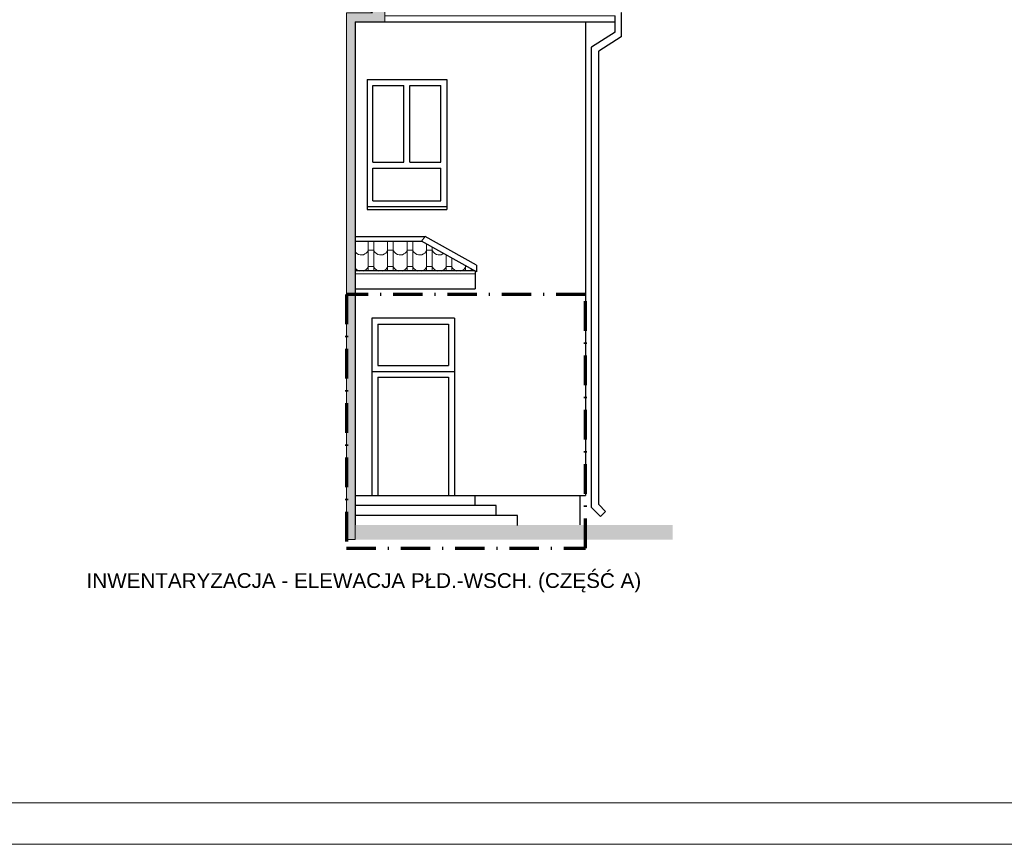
# Model space of a CAD drawing. Header units: millimetres. Extents: x -61343 to 9939, y -6894 to 7453.
# Tile 229 of 255: x 3297 to 4964, y -6894 to -5498. Entities that reach past the tile are written whole.
import ezdxf

# ---------------------------------------------------------------- set-up
doc = ezdxf.new("R2010")
doc.units = ezdxf.units.MM
doc.header["$MEASUREMENT"] = 0
doc.linetypes.add('Kropki i Kreski', pattern=[920, 500, -200, 20, -200])
for name, color, linetype in [('810-G Ogólne', 7, 'Continuous'), ('830-G Teksty Etykiety', 7, 'Continuous'), ('990-D Import IFC', 7, 'Continuous')]:
    doc.layers.add(name, color=color, linetype=linetype)
doc.layers.add('A_opisy', color=81, linetype='Continuous', lineweight=13)
doc.layers.add('A_zakres opracowania', color=7, linetype='Continuous', lineweight=70, true_color=0xe00038)
doc.styles.add('STYL_AUTOMATYCZNY_2', font='arialbd.ttf')

# ---------------------------------------------------------------- blocks, each defined once
blk = doc.blocks.new('*X1838', base_point=(515069, 47310))
at = {"layer": '990-D Import IFC', "color": 7, "linetype": 'Continuous', "lineweight": 13}
for p, q in [((668801, -46546), (668801, -46593)), ((668801, -46593), (668801, -46870)), ((668897, -46546), (668897, -46593)), ((668897, -46593), (668897, -46870)), ((669131, -46546), (669131, -46593)), ((669131, -46593), (669131, -46870)), ((669227, -46546), (669227, -46593)), ((669227, -46593), (669227, -46870)), ((669461, -46546), (669461, -46593)), ((669461, -46593), (669461, -46870)), ((669557, -46546), (669557, -46593)), ((669557, -46593), (669557, -46870)), ((669791, -46596), (669791, -46870)), ((669887, -46649), (669887, -46870)), ((668583, -46729), (668586, -46733)), ((668586, -46733), (668591, -46740)), ((668591, -46740), (668598, -46746)), ((668598, -46746), (668605, -46752)), ((668605, -46752), (668612, -46758)), ((668612, -46758), (668637, -46771)), ((668637, -46771), (668664, -46779)), ((668664, -46779), (668692, -46780)), ((668692, -46780), (668720, -46776)), ((668720, -46776), (668746, -46764)), ((668746, -46764), (668769, -46748)), ((668769, -46748), (668788, -46726)), ((668788, -46726), (668801, -46701)), ((668849, -46701), (668801, -46701)), ((668897, -46701), (668849, -46701)), ((668897, -46701), (668901, -46710)), ((668901, -46710), (668905, -46718)), ((668905, -46718), (668910, -46725)), ((668910, -46725), (668916, -46733)), ((668916, -46733), (668921, -46740)), ((668921, -46740), (668928, -46746)), ((668928, -46746), (668935, -46752)), ((668935, -46752), (668942, -46758)), ((668942, -46758), (668967, -46771)), ((668967, -46771), (668994, -46779)), ((668994, -46779), (669022, -46780)), ((669022, -46780), (669050, -46776)), ((669050, -46776), (669076, -46764)), ((669076, -46764), (669099, -46748)), ((669099, -46748), (669118, -46726)), ((669118, -46726), (669131, -46701)), ((669179, -46701), (669131, -46701)), ((669227, -46701), (669179, -46701)), ((669227, -46701), (669231, -46710)), ((669231, -46710), (669235, -46718)), ((669235, -46718), (669240, -46725)), ((669240, -46725), (669246, -46733)), ((669246, -46733), (669251, -46740)), ((669251, -46740), (669258, -46746)), ((669258, -46746), (669265, -46752)), ((669265, -46752), (669272, -46758)), ((669272, -46758), (669297, -46771)), ((669297, -46771), (669324, -46779)), ((669324, -46779), (669352, -46780)), ((669352, -46780), (669380, -46776)), ((669380, -46776), (669406, -46764)), ((669406, -46764), (669429, -46748)), ((669429, -46748), (669448, -46726)), ((669448, -46726), (669461, -46701)), ((669509, -46701), (669461, -46701)), ((669557, -46701), (669509, -46701)), ((669557, -46701), (669561, -46710)), ((669561, -46710), (669565, -46718)), ((669565, -46718), (669570, -46725)), ((669570, -46725), (669576, -46733)), ((669576, -46733), (669581, -46740)), ((669581, -46740), (669588, -46746)), ((669588, -46746), (669595, -46752)), ((669595, -46752), (669602, -46758)), ((669602, -46758), (669627, -46771)), ((669627, -46771), (669654, -46779)), ((669654, -46779), (669682, -46780)), ((669682, -46780), (669710, -46776)), ((669710, -46776), (669736, -46764)), ((669736, -46764), (669759, -46748)), ((669759, -46748), (669778, -46726)), ((669778, -46726), (669791, -46701)), ((669839, -46701), (669791, -46701)), ((669887, -46701), (669839, -46701)), ((669887, -46701), (669891, -46710)), ((669891, -46710), (669895, -46718)), ((669895, -46718), (669900, -46725)), ((669900, -46725), (669906, -46733)), ((669906, -46733), (669911, -46740)), ((669911, -46740), (669918, -46746)), ((669918, -46746), (669925, -46752)), ((669925, -46752), (669932, -46758)), ((669932, -46758), (669957, -46771)), ((669957, -46771), (669984, -46779)), ((669984, -46779), (670012, -46780)), ((670012, -46780), (670040, -46776)), ((670040, -46776), (670066, -46764)), ((670066, -46764), (670079, -46755)), ((670121, -46779), (670121, -46870)), ((670217, -46832), (670217, -46870)), ((668583, -47006), (668586, -47010)), ((668586, -47010), (668591, -47017)), ((668769, -47025), (668788, -47003)), ((668788, -47003), (668801, -46978)), ((668801, -46870), (668801, -47052)), ((668849, -46978), (668801, -46978)), ((668897, -46978), (668849, -46978)), ((668897, -46870), (668897, -47052)), ((668897, -46978), (668901, -46987)), ((668901, -46987), (668905, -46995)), ((668905, -46995), (668910, -47002)), ((668910, -47002), (668916, -47010)), ((668916, -47010), (668921, -47017)), ((669099, -47025), (669118, -47003)), ((669118, -47003), (669131, -46978)), ((669131, -46870), (669131, -47052)), ((669179, -46978), (669131, -46978)), ((669227, -46978), (669179, -46978)), ((669227, -46870), (669227, -47052)), ((669227, -46978), (669231, -46987)), ((669231, -46987), (669235, -46995)), ((669235, -46995), (669240, -47002)), ((669240, -47002), (669246, -47010)), ((669246, -47010), (669251, -47017)), ((669429, -47025), (669448, -47003)), ((669448, -47003), (669461, -46978)), ((669461, -46870), (669461, -47052)), ((669509, -46978), (669461, -46978)), ((669557, -46978), (669509, -46978)), ((669557, -46870), (669557, -47052)), ((669557, -46978), (669561, -46987)), ((669561, -46987), (669565, -46995)), ((669565, -46995), (669570, -47002)), ((669570, -47002), (669576, -47010)), ((669576, -47010), (669581, -47017)), ((669759, -47025), (669778, -47003)), ((669778, -47003), (669791, -46978)), ((669791, -46870), (669791, -47052)), ((669839, -46978), (669791, -46978)), ((669887, -46978), (669839, -46978)), ((669887, -46870), (669887, -47052)), ((669887, -46978), (669891, -46987)), ((669891, -46987), (669895, -46995)), ((669895, -46995), (669900, -47002)), ((669900, -47002), (669906, -47010)), ((669906, -47010), (669911, -47017)), ((670089, -47025), (670108, -47003)), ((670108, -47003), (670121, -46978)), ((670121, -46870), (670121, -47052)), ((670169, -46978), (670121, -46978)), ((670217, -46978), (670169, -46978)), ((670217, -46870), (670217, -47052)), ((670217, -46978), (670221, -46987)), ((670221, -46987), (670225, -46995)), ((670225, -46995), (670230, -47002)), ((670230, -47002), (670236, -47010)), ((670236, -47010), (670241, -47017)), ((670419, -47025), (670438, -47003)), ((670438, -47003), (670451, -46978)), ((670451, -46962), (670451, -47052)), ((670481, -46978), (670451, -46978)), ((668591, -47017), (668598, -47023)), ((668598, -47023), (668605, -47029)), ((668605, -47029), (668612, -47035)), ((668612, -47035), (668637, -47048)), ((668637, -47048), (668649, -47052)), ((668722, -47052), (668746, -47041)), ((668746, -47041), (668769, -47025)), ((668921, -47017), (668928, -47023)), ((668928, -47023), (668935, -47029)), ((668935, -47029), (668942, -47035)), ((668942, -47035), (668967, -47048)), ((668967, -47048), (668979, -47052)), ((669052, -47052), (669076, -47041)), ((669076, -47041), (669099, -47025)), ((669251, -47017), (669258, -47023)), ((669258, -47023), (669265, -47029)), ((669265, -47029), (669272, -47035)), ((669272, -47035), (669297, -47048)), ((669297, -47048), (669309, -47052)), ((669382, -47052), (669406, -47041)), ((669406, -47041), (669429, -47025)), ((669581, -47017), (669588, -47023)), ((669588, -47023), (669595, -47029)), ((669595, -47029), (669602, -47035)), ((669602, -47035), (669627, -47048)), ((669627, -47048), (669639, -47052)), ((669712, -47052), (669736, -47041)), ((669736, -47041), (669759, -47025)), ((669911, -47017), (669918, -47023)), ((669918, -47023), (669925, -47029)), ((669925, -47029), (669932, -47035)), ((669932, -47035), (669957, -47048)), ((669957, -47048), (669969, -47052)), ((670042, -47052), (670066, -47041)), ((670066, -47041), (670089, -47025)), ((670241, -47017), (670248, -47023)), ((670248, -47023), (670255, -47029)), ((670255, -47029), (670262, -47035)), ((670262, -47035), (670287, -47048)), ((670287, -47048), (670299, -47052)), ((670372, -47052), (670396, -47041)), ((670396, -47041), (670419, -47025)), ((670547, -47015), (670547, -47052))]:
    blk.add_line(p, q, dxfattribs=at)
blk = doc.blocks.new('Wypełnienie_29_3', base_point=(515069, 47310))
at = {"layer": '990-D Import IFC', "color": 7, "linetype": 'Continuous', "lineweight": 13}
blk.add_blockref('*X1838', (515069, 47310), dxfattribs=at)

msp = doc.modelspace()

# ---------------------------------------------------------------- hatches: boundary and pattern name
at = {"layer": '810-G Ogólne', "linetype": 'Continuous', "lineweight": 13}
for points in [[(3350.636, -5084.481), (3894.677, -5486.481), (3850.438, -5486.481), (3850.438, -5501.481), (3850.438, -6378.481), (3865.438, -6378.481), (3865.438, -5501.481), (3905.438, -5501.481), (3915.438, -5501.481), (3915.438, -5479.481), (3375.977, -5084.481)], [(4402.832, -6353.481), (3855.438, -6353.481), (3855.438, -6378.481), (4402.832, -6378.481)]]:
    msp.add_hatch(color=7, dxfattribs=at).paths.add_polyline_path(points)

# ---------------------------------------------------------------- linework, layer by layer
at = {"layer": '810-G Ogólne', "color": 7, "linetype": 'Continuous', "lineweight": 25}
for p, q in [((4305.438, -5501.481), (4305.438, -5491.481)), ((4315.438, -5486.982), (4315.438, -5527.068)), ((3865.438, -5501.481), (3865.438, -6353.481)), ((3865.438, -5501.481), (4255.438, -5501.481)), ((4255.438, -5501.481), (4255.438, -6303.481)), ((4255.438, -5501.481), (4305.438, -5501.481)), ((4305.438, -5518.843), (4305.438, -5502.349)), ((4305.438, -5518.843), (4265.438, -5544.188)), ((4315.438, -5527.068), (4277.72, -5550.967)), ((4265.438, -6323.783), (4265.438, -5544.188)), ((4277.72, -6319.094), (4277.72, -5550.967)), ((3885.438, -5599.481), (4020.438, -5599.481)), ((3885.438, -5599.481), (3885.438, -5819.481)), ((4020.438, -5599.481), (4020.438, -5819.481)), ((3895.438, -5609.481), (3947.938, -5609.481)), ((3895.438, -5739.481), (3895.438, -5609.481)), ((3947.938, -5739.481), (3947.938, -5609.481)), ((3957.938, -5739.481), (3957.938, -5609.481)), ((3957.938, -5609.481), (4010.438, -5609.481)), ((4010.438, -5739.481), (4010.438, -5609.481)), ((3895.438, -5739.481), (3947.938, -5739.481)), ((3895.438, -5804.481), (3895.438, -5749.481)), ((3895.438, -5749.481), (4010.438, -5749.481)), ((3957.938, -5739.481), (4010.438, -5739.481)), ((4010.438, -5804.481), (4010.438, -5749.481)), ((3885.438, -5814.481), (4020.438, -5814.481)), ((3895.438, -5804.481), (4010.438, -5804.481)), ((3885.438, -5819.481), (4020.438, -5819.481)), ((3865.438, -5864.947), (3983.528, -5864.947)), ((4070.833, -5913.481), (3983.528, -5864.947)), ((3865.438, -5872.947), (3977.337, -5872.947)), ((4070.833, -5924.922), (3977.337, -5872.947)), ((4070.833, -5913.481), (4070.833, -5924.922)), ((4068.438, -5923.481), (3865.438, -5923.481)), ((4068.438, -5923.59), (4068.438, -5953.71)), ((3865.438, -5953.71), (4068.438, -5953.71)), ((3893.438, -6003.481), (3893.438, -6303.481)), ((4033.438, -6003.481), (3893.438, -6003.481)), ((3903.438, -6013.481), (4023.438, -6013.481)), ((3903.438, -6013.481), (3903.438, -6083.481)), ((4023.438, -6013.481), (4023.438, -6083.481)), ((4033.438, -6003.481), (4033.438, -6303.481)), ((3903.438, -6083.481), (4023.438, -6083.481)), ((3893.438, -6093.481), (4033.438, -6093.481)), ((3903.438, -6103.481), (4023.438, -6103.481)), ((3903.438, -6103.481), (3903.438, -6303.481)), ((4023.438, -6103.481), (4023.438, -6303.481)), ((3865.438, -6303.481), (4255.438, -6303.481)), ((3893.438, -6303.481), (4033.438, -6303.481)), ((4068.438, -6320.481), (4068.438, -6303.481)), ((4245.438, -6303.481), (4245.438, -6353.481)), ((4103.902, -6320.481), (3865.438, -6320.481)), ((4103.902, -6337.481), (4103.902, -6320.481)), ((4265.438, -6323.783), (4280.865, -6339.211)), ((4277.72, -6319.094), (4289.351, -6330.725)), ((4289.351, -6330.725), (4280.865, -6339.211)), ((4140.232, -6337.481), (3865.438, -6337.481)), ((4140.232, -6354.481), (4140.232, -6337.481))]:
    msp.add_line(p, q, dxfattribs=at)
at = {"layer": '810-G Ogólne', "color": 7, "linetype": 'Continuous', "lineweight": 15}
for p, q in [((3977.337, -5872.947), (3983.528, -5864.947)), ((3865.438, -5928.486), (4068.438, -5928.486))]:
    msp.add_line(p, q, dxfattribs=at)
at = {"layer": '810-G Ogólne', "color": 7, "linetype": 'Continuous', "lineweight": 13}
msp.add_lwpolyline([(3350.636, -5084.481), (3894.677, -5486.481), (3850.438, -5486.481), (3850.438, -5501.481), (3850.438, -6378.481), (3865.438, -6378.481), (3865.438, -5501.481), (3905.438, -5501.481), (3915.438, -5501.481), (3915.438, -5479.481), (3375.977, -5084.481)], close=True, dxfattribs=at)
at = {"layer": '990-D Import IFC', "color": 7, "linetype": 'Continuous', "lineweight": 13}
msp.add_lwpolyline([(3915.438, -5491.481), (4305.438, -5491.481), (4305.438, -5518.843), (4265.438, -5544.188), (4265.438, -6323.783), (4280.865, -6339.211), (4289.351, -6330.725), (4277.72, -6319.094), (4277.72, -5550.967), (4315.438, -5527.068), (4315.438, -5486.114, 0.14747673), (4317.438, -5479.481), (4315.438, -5479.481), (4305.438, -5479.481), (3915.438, -5479.481)], format="xyb", close=True, dxfattribs=at)
for points in [[(3885.438, -5599.481), (4020.438, -5599.481), (4020.438, -5819.481), (3885.438, -5819.481)], [(3895.438, -5739.481), (3947.938, -5739.481), (3947.938, -5609.481), (3895.438, -5609.481)], [(3895.438, -5609.481), (3947.938, -5609.481), (3947.938, -5739.481), (3895.438, -5739.481)], [(3957.938, -5739.481), (4010.438, -5739.481), (4010.438, -5609.481), (3957.938, -5609.481)], [(3957.938, -5609.481), (4010.438, -5609.481), (4010.438, -5739.481), (3957.938, -5739.481)], [(3895.438, -5804.481), (4010.438, -5804.481), (4010.438, -5749.481), (3895.438, -5749.481)], [(3895.438, -5749.481), (4010.438, -5749.481), (4010.438, -5804.481), (3895.438, -5804.481)], [(4068.438, -5923.481), (3865.438, -5923.481), (3865.438, -5872.947), (3977.337, -5872.947)], [(3893.438, -6303.481), (4033.438, -6303.481), (4033.438, -6003.481), (3893.438, -6003.481)]]:
    msp.add_lwpolyline(points, close=True, dxfattribs=at)
at = {"layer": 'A_opisy'}
for points in [[(192.354, -2694.381), (6392.354, -2694.381), (6392.354, -6894.381), (192.354, -6894.381)], [(392.354, -2764.381), (6322.354, -2764.381), (6322.354, -6824.381), (392.354, -6824.381)]]:
    msp.add_lwpolyline(points, close=True, dxfattribs=at)
at = {"layer": 'A_zakres opracowania', "linetype": 'Kropki i Kreski', "ltscale": 0.1}
msp.add_lwpolyline([(4255.438, -5963.481), (3850.438, -5963.481), (3850.438, -6392.74), (4255.438, -6392.74)], close=True, dxfattribs=at)

# ---------------------------------------------------------------- block references
at = {"layer": '990-D Import IFC', "color": 7, "linetype": 'Continuous', "lineweight": 13, "xscale": 0.1, "yscale": 0.1, "zscale": 0.1}
msp.add_blockref('Wypełnienie_29_3', (-11485.937, 3512.683), dxfattribs=at)

# ---------------------------------------------------------------- texts
at = {"layer": '830-G Teksty Etykiety', "color": 7, "linetype": 'Continuous', "lineweight": 13, "insert": (3410.54, -6435.261), "char_height": 25, "attachment_point": 1, "style": 'STYL_AUTOMATYCZNY_2'}
msp.add_mtext('\\A1;{\\fArial|b0|i0|c238|p34;INWENTARYZACJA - ELEWACJA PŁD.-WSCH. (CZĘŚĆ A)}', dxfattribs=at)

doc.saveas('drawing.dxf')
